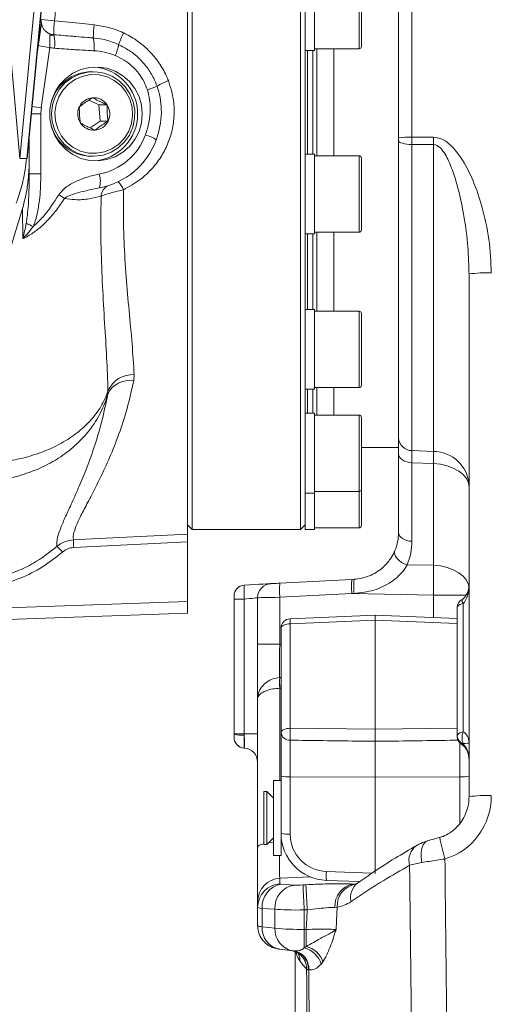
# Model space of a CAD drawing. Header units: millimetres. Extents: x 0 to 8410, y 0 to 5940.
# Tile 35 of 180: x 1436 to 1537, y 3866 to 4076. Entities that reach past the tile are written whole.
import ezdxf

# ---------------------------------------------------------------- set-up
doc = ezdxf.new("R2010")
doc.units = ezdxf.units.MM
doc.header["$LTSCALE"] = 10

msp = doc.modelspace()

# ---------------------------------------------------------------- linework, layer by layer
at = {"color": 7, "linetype": 'Continuous', "lineweight": 0}
for p, q in [((1495.95, 3967.37), (1495.95, 4188.37)), ((1445.47, 4142.51), (1436.22, 4046.41)), ((1437.79, 4046.42), (1447.05, 4142.53)), ((1471.95, 4120.16), (1471.95, 3966.4)), ((1498.95, 4086.37), (1498.95, 4069.37)), ((1508.95, 4085.51), (1508.95, 4070.24)), ((1496.95, 4082.01), (1496.95, 4073.73)), ((1516.85, 4050.81), (1516.85, 4082.02)), ((1472.95, 4077.87), (1472.95, 3967.37)), ((1440.83, 4075.22), (1439.99, 4069.19)), ((1441.66, 4073.55), (1442.51, 4072.96)), ((1496.95, 4073.73), (1496.95, 4039.83)), ((1496.95, 4069.37), (1498.95, 4069.37)), ((1498.59, 4069.37), (1498.59, 4047.34)), ((1498.95, 4069.74), (1508.45, 4069.74)), ((1499.45, 4069.74), (1499.45, 4046.97)), ((1503.05, 4069.74), (1503.05, 4046.97)), ((1451.87, 4064.87), (1451.45, 4064.87)), ((1453.07, 4057.81), (1450.98, 4058.84)), ((1453.07, 4057.81), (1454.8, 4057.81)), ((1453.31, 4054.35), (1453.07, 4057.81)), ((1451.18, 4052.9), (1453.31, 4054.35)), ((1453.31, 4054.35), (1455.04, 4054.35)), ((1438.25, 4051.19), (1438.25, 4045.45)), ((1516.85, 4050.19), (1516.85, 4050.81)), ((1516.85, 3986.87), (1516.85, 4050.19)), ((1436.22, 4046.41), (1436.22, 4046.39)), ((1451.45, 4046.87), (1451.87, 4046.87)), ((1498.95, 4047.34), (1496.95, 4047.34)), ((1498.95, 4047.34), (1498.95, 4046.69)), ((1508.45, 4046.97), (1498.95, 4046.97)), ((1498.95, 4046.69), (1498.95, 4030.34)), ((1508.95, 4046.47), (1508.95, 4031.2)), ((1438.25, 4045.45), (1438.25, 4043.09)), ((1496.95, 4039.83), (1496.95, 4032.17)), ((1496.95, 4032.17), (1496.95, 4003.43)), ((1496.95, 4030.34), (1498.95, 4030.34)), ((1498.59, 4030.34), (1498.59, 4014.25)), ((1498.95, 4030.7), (1508.45, 4030.7)), ((1499.45, 4030.7), (1499.45, 4013.88)), ((1503.05, 4030.7), (1503.05, 4013.88)), ((1531.85, 4021.8), (1531.83, 4022.26)), ((1531.85, 3910.52), (1531.85, 4021.8)), ((1498.95, 4014.25), (1496.95, 4014.25)), ((1498.95, 4014.25), (1498.95, 4011.76)), ((1508.45, 4013.88), (1498.95, 4013.88)), ((1508.95, 4013.38), (1508.95, 3998.11)), ((1498.95, 4011.76), (1498.95, 3997.25)), ((1496.95, 4003.43), (1496.95, 3997.57)), ((1496.95, 3997.57), (1496.95, 3978.36)), ((1496.95, 3997.25), (1498.95, 3997.25)), ((1498.59, 3997.25), (1498.59, 3992.14)), ((1498.95, 3997.61), (1508.45, 3997.61)), ((1499.45, 3997.61), (1499.45, 3991.77)), ((1503.05, 3997.61), (1503.05, 3991.77)), ((1498.95, 3992.14), (1496.95, 3992.14)), ((1498.95, 3992.14), (1498.95, 3986.89)), ((1508.45, 3991.77), (1498.95, 3991.77)), ((1508.95, 3991.27), (1508.95, 3976)), ((1498.95, 3986.89), (1498.95, 3975.14)), ((1508.95, 3984.88), (1516.85, 3984.88)), ((1516.85, 3966.78), (1516.85, 3983.51)), ((1496.95, 3978.36), (1496.95, 3975.14)), ((1496.95, 3975.14), (1498.95, 3975.14)), ((1496.95, 3975.14), (1496.95, 3968.45)), ((1498.95, 3975.5), (1508.45, 3975.5)), ((1498.95, 3975.14), (1498.95, 3967.37)), ((1508.95, 3976), (1508.95, 3968.24)), ((1496.95, 3968.45), (1496.95, 3967.37)), ((1471.95, 3968.37), (1472.95, 3967.37)), ((1472.95, 3967.37), (1495.95, 3967.37)), ((1495.95, 3967.37), (1496.95, 3968.37)), ((1496.95, 3967.37), (1498.95, 3967.37)), ((1498.95, 3967.74), (1508.45, 3967.74)), ((1471.95, 3964.77), (1471.95, 3952.07)), ((1491.59, 3955.97), (1506.92, 3956.77)), ((1506.92, 3956.77), (1507.38, 3956.79)), ((1481.85, 3923.86), (1481.85, 3952.58)), ((1486.85, 3942.95), (1486.85, 3952.87)), ((1471.95, 3949.59), (1375.65, 3946.23)), ((1529.35, 3950.61), (1529.35, 3950.76)), ((1529.35, 3923.59), (1529.35, 3950.61)), ((1511.85, 3949.19), (1493.77, 3948.4)), ((1529.35, 3948.43), (1511.85, 3949.19)), ((1511.85, 3948.12), (1511.85, 3949.19)), ((1511.85, 3948.12), (1511.85, 3924.89)), ((1491.85, 3924.15), (1491.85, 3946.4)), ((1486.85, 3931.29), (1486.85, 3942.95)), ((1486.85, 3899.74), (1486.85, 3931.29)), ((1481.85, 3923.8), (1481.85, 3923.86)), ((1481.85, 3923.17), (1481.85, 3923.8)), ((1491.85, 3914.89), (1491.85, 3924.15)), ((1511.85, 3922.3), (1511.85, 3914.7)), ((1529.35, 3923.43), (1529.35, 3923.59)), ((1529.35, 3923.4), (1529.35, 3923.43)), ((1529.35, 3923.31), (1529.35, 3923.4)), ((1491.85, 3913.97), (1490.25, 3913.97)), ((1490.25, 3902.91), (1490.25, 3913.97)), ((1491.85, 3902.69), (1491.85, 3914.89)), ((1511.85, 3914.7), (1511.85, 3894.17)), ((1488.8, 3911.62), (1488.15, 3911.62)), ((1488.15, 3905.16), (1488.15, 3911.62)), ((1490.25, 3910.17), (1488.8, 3911.62)), ((1488.8, 3905.16), (1488.8, 3911.62)), ((1488.15, 3900.32), (1488.15, 3905.16)), ((1488.8, 3900.32), (1488.8, 3905.16)), ((1488.8, 3900.32), (1490.25, 3901.77)), ((1490.25, 3897.97), (1490.25, 3902.91)), ((1491.85, 3897.97), (1491.85, 3902.69)), ((1486.85, 3888.17), (1486.85, 3899.74)), ((1488.15, 3900.32), (1488.8, 3900.32)), ((1490.25, 3897.97), (1491.85, 3897.97)), ((1501.5, 3892.7), (1508.6, 3892.43)), ((1486.85, 3886.97), (1486.85, 3888.17)), ((1486.85, 3883.08), (1486.85, 3886.97)), ((1491.55, 3878.04), (1494.28, 3877.71)), ((1494.38, 3877.7), (1494.28, 3877.71)), ((1494.38, 3877.7), (1494.5, 3877.69)), ((1494.85, 3877.53), (1494.85, 3856.07)), ((1495.99, 3876.82), (1495.8, 3876.98))]:
    msp.add_line(p, q, dxfattribs=at)
at = {"color": 8, "linetype": 'Continuous', "lineweight": 0}
for p, q in [((1437.7, 4046.41), (1446.95, 4142.51)), ((1508.45, 4069.74), (1508.45, 4086.01)), ((1519.7, 4081.54), (1519.7, 4050.94)), ((1443.58, 4072.75), (1443.5, 4072.65)), ((1439.98, 4069.1), (1440.17, 4070.45)), ((1442.62, 4070.03), (1440.82, 4057.18)), ((1497.45, 4069.37), (1497.45, 4047.34)), ((1438.7, 4055.87), (1440.73, 4055.87)), ((1440.73, 4055.87), (1440.73, 4043.09)), ((1519.7, 4050.94), (1524.27, 4050.91)), ((1519.7, 4050.94), (1519.7, 4049.37)), ((1524.27, 4049.35), (1519.7, 4049.37)), ((1519.7, 4049.37), (1519.7, 3984.2)), ((1524.27, 3984), (1524.27, 4049.35)), ((1508.45, 4030.7), (1508.45, 4046.97)), ((1438.25, 4043.09), (1440.73, 4043.09)), ((1436.85, 4029.33), (1436.83, 4035.74)), ((1497.45, 4030.34), (1497.45, 4014.25)), ((1508.45, 3997.61), (1508.45, 4013.88)), ((1460.58, 4000.39), (1460.48, 3999.05)), ((1454.96, 3996.24), (1455.01, 3996.96)), ((1497.45, 3997.25), (1497.45, 3992.14)), ((1508.45, 3975.5), (1508.45, 3991.77)), ((1519.7, 3984.2), (1524.27, 3984)), ((1524.27, 3981.42), (1519.7, 3981.61)), ((1519.7, 3981.61), (1519.7, 3964.89)), ((1524.27, 3959.77), (1524.27, 3981.42)), ((1508.45, 3967.74), (1508.45, 3975.5)), ((1471.95, 3964.77), (1447.71, 3963.57)), ((1518.69, 3959.87), (1524.27, 3959.77)), ((1506.92, 3953.78), (1491.59, 3952.97)), ((1507.38, 3953.79), (1506.92, 3953.78)), ((1524.27, 3953.45), (1506.92, 3953.78)), ((1375.67, 3948.71), (1471.95, 3952.07)), ((1484.02, 3952.58), (1481.85, 3952.58)), ((1484.02, 3952.58), (1484.02, 3923.86)), ((1491.59, 3952.97), (1491.59, 3942.95)), ((1531.24, 3953.45), (1524.27, 3953.45)), ((1524.27, 3948.65), (1524.27, 3953.45)), ((1530.6, 3951.66), (1530.6, 3924.33)), ((1511.85, 3948.12), (1493.78, 3947.34)), ((1529.35, 3947.36), (1511.85, 3948.12)), ((1493.78, 3947.34), (1493.78, 3925.08)), ((1491.59, 3942.95), (1486.85, 3942.95)), ((1491.59, 3942.95), (1491.85, 3942.96)), ((1491.55, 3935.88), (1491.57, 3935.88)), ((1491.59, 3933.61), (1491.55, 3933.61)), ((1491.59, 3933.61), (1491.59, 3913.97)), ((1493.78, 3925.08), (1511.85, 3924.89)), ((1511.85, 3924.89), (1529.35, 3925.08)), ((1484.02, 3923.86), (1481.85, 3923.86)), ((1484.02, 3923.86), (1484.02, 3923.61)), ((1486.85, 3923.86), (1484.02, 3923.86)), ((1493.78, 3922.54), (1493.78, 3914.75)), ((1484.02, 3920.88), (1484.02, 3920.87)), ((1529.92, 3914.75), (1529.92, 3921.91)), ((1530.6, 3921.81), (1530.6, 3921.69)), ((1493.78, 3914.75), (1511.85, 3914.7)), ((1493.78, 3914.75), (1493.78, 3902.55)), ((1529.92, 3914.75), (1511.85, 3914.7)), ((1529.92, 3904.83), (1529.92, 3914.75)), ((1491.85, 3900.88), (1492.02, 3900.89)), ((1521.81, 3896.5), (1519.21, 3895.9)), ((1498.01, 3893.47), (1491.59, 3893.15)), ((1491.59, 3893.15), (1491.59, 3891.95)), ((1501.5, 3894.56), (1511.13, 3894.2)), ((1491.89, 3891.89), (1494.62, 3891.7)), ((1496.52, 3891.72), (1497.16, 3891.76)), ((1507.1, 3891.92), (1507.8, 3891.96)), ((1507.1, 3891.92), (1507.75, 3891.94)), ((1490.55, 3886.55), (1487.82, 3886.73)), ((1487.82, 3886.73), (1487.82, 3882.83)), ((1503.8, 3887.02), (1503.31, 3886.95)), ((1490.55, 3882.5), (1490.55, 3886.55)), ((1497.42, 3886.43), (1496.78, 3886.39)), ((1496.78, 3886.39), (1496.78, 3882.25)), ((1487.82, 3882.83), (1490.55, 3882.5)), ((1496.78, 3882.25), (1497.19, 3882.25)), ((1496.78, 3878.31), (1496.78, 3882.25)), ((1497.19, 3878.61), (1497.19, 3882.25)), ((1496.78, 3878.31), (1497.19, 3878.61)), ((1500.77, 3875.37), (1500.36, 3874.83)), ((1497.29, 3873.85), (1497.25, 3873.89)), ((1497.74, 3873.66), (1497.66, 3873.68))]:
    msp.add_line(p, q, dxfattribs=at)
at = {"color": 8, "linetype": 'Continuous', "lineweight": 0, "flags": 128}
for points in [[(1431.99, 4095.78), (1434.08, 4071.39), (1436.22, 4046.41)], [(1519.7, 4049.37), (1519.13, 4049.4), (1518.6, 4049.45), (1518.11, 4049.53), (1517.68, 4049.63), (1517.33, 4049.75), (1517.07, 4049.89), (1516.91, 4050.03), (1516.85, 4050.19)], [(1436.22, 4046.39), (1437.08, 4046.4), (1437.7, 4046.41)], [(1519.7, 3981.61), (1519.13, 3981.67), (1518.6, 3981.79), (1518.11, 3981.97), (1517.68, 3982.2), (1517.33, 3982.49), (1517.07, 3982.81), (1516.91, 3983.15), (1516.85, 3983.51)], [(1531.85, 3976.37), (1531.71, 3977.32), (1531.28, 3978.24), (1530.59, 3979.1), (1529.66, 3979.85), (1528.51, 3980.48), (1527.2, 3980.97), (1525.77, 3981.28), (1524.27, 3981.42)], [(1447.67, 3965.2), (1451.67, 3965.4), (1467.64, 3966.19), (1471.95, 3966.4)], [(1519.7, 3964.89), (1519.13, 3964.94), (1518.6, 3965.06), (1518.11, 3965.24), (1517.68, 3965.47), (1517.33, 3965.76), (1517.07, 3966.08), (1516.91, 3966.42), (1516.85, 3966.78)], [(1518.69, 3959.87), (1518.07, 3960.1), (1517.49, 3960.4), (1516.97, 3960.77), (1516.54, 3961.19), (1516.23, 3961.63), (1516.04, 3962.09), (1515.99, 3962.53), (1516.08, 3962.93)], [(1531.85, 3954.72), (1531.71, 3955.67), (1531.28, 3956.59), (1530.59, 3957.44), (1529.66, 3958.2), (1528.51, 3958.83), (1527.2, 3959.31), (1525.77, 3959.63), (1524.27, 3959.77)], [(1486.85, 3952.87), (1486.8, 3952.87), (1486.64, 3952.85), (1486.38, 3952.82), (1486.03, 3952.79), (1485.61, 3952.74), (1485.12, 3952.69), (1484.58, 3952.63), (1484.02, 3952.58)], [(1491.59, 3952.97), (1490.65, 3952.95), (1489.76, 3952.93), (1488.94, 3952.92), (1488.23, 3952.9), (1487.64, 3952.89), (1487.21, 3952.88), (1486.94, 3952.87), (1486.85, 3952.87)], [(1530.6, 3951.66), (1530.34, 3951.6), (1530.09, 3951.52), (1529.88, 3951.42), (1529.7, 3951.31), (1529.55, 3951.18), (1529.44, 3951.05), (1529.38, 3950.91), (1529.35, 3950.76)], [(1493.78, 3947.34), (1493.4, 3947.32), (1493.04, 3947.26), (1492.71, 3947.17), (1492.42, 3947.05), (1492.18, 3946.91), (1492, 3946.75), (1491.89, 3946.58), (1491.85, 3946.4)], [(1493.78, 3925.08), (1493.4, 3925.06), (1493.04, 3925), (1492.71, 3924.92), (1492.42, 3924.8), (1492.18, 3924.66), (1492, 3924.5), (1491.89, 3924.33), (1491.85, 3924.15)], [(1529.35, 3923.43), (1529.38, 3923.58), (1529.44, 3923.72), (1529.55, 3923.85), (1529.7, 3923.97), (1529.88, 3924.09), (1530.09, 3924.19), (1530.34, 3924.27), (1530.6, 3924.33)], [(1530.6, 3921.69), (1530.5, 3921.6), (1530.42, 3921.56), (1530.39, 3921.56)], [(1488.15, 3900.5), (1487.64, 3900.35), (1487.21, 3900.16), (1486.94, 3899.96), (1486.85, 3899.74)], [(1490.25, 3900.81), (1489.76, 3900.77), (1489.18, 3900.69)], [(1523.1, 3901.13), (1523.04, 3901.12), (1522.52, 3900.8), (1522.11, 3900.26), (1521.82, 3899.51), (1521.67, 3898.61), (1521.67, 3897.58), (1521.81, 3896.5)], [(1503.8, 3887.02), (1503.65, 3884.08), (1503.56, 3882.22)], [(1497.19, 3882.25), (1497.32, 3884.68), (1497.42, 3886.43)]]:
    msp.add_lwpolyline(points, dxfattribs=at)
at = {"color": 7, "linetype": 'Continuous', "lineweight": 0, "flags": 128}
for points in [[(1462.31, 4055.87), (1462.13, 4053.98), (1461.61, 4052.15), (1460.75, 4050.46), (1459.59, 4048.97), (1458.18, 4047.73), (1456.56, 4046.77), (1454.79, 4046.15), (1452.93, 4045.88), (1451.06, 4045.97), (1449.24, 4046.42), (1447.54, 4047.21), (1446.02, 4048.31), (1444.72, 4049.69), (1443.71, 4051.29), (1443.02, 4053.05), (1442.66, 4054.92), (1442.66, 4056.82), (1443.02, 4058.69), (1443.71, 4060.45), (1444.72, 4062.05), (1446.02, 4063.43), (1447.54, 4064.53), (1449.24, 4065.32), (1451.06, 4065.77), (1452.93, 4065.86), (1454.79, 4065.59), (1456.56, 4064.97), (1458.18, 4064.02), (1459.59, 4062.77), (1460.75, 4061.28), (1461.61, 4059.59), (1462.13, 4057.76), (1462.31, 4055.87)], [(1444.53, 4050.83), (1443.68, 4052.44), (1443.16, 4054.18), (1443.01, 4056), (1443.21, 4057.81), (1443.78, 4059.54), (1444.67, 4061.12), (1445.85, 4062.48), (1447.29, 4063.58), (1448.91, 4064.35), (1450.65, 4064.79), (1452.44, 4064.85), (1454.21, 4064.55), (1455.89, 4063.89), (1457.39, 4062.91), (1458.68, 4061.64), (1459.68, 4060.13), (1460.36, 4058.44), (1460.7, 4056.66), (1460.67, 4054.83), (1460.29, 4053.06), (1459.56, 4051.39), (1458.51, 4049.91), (1457.2, 4048.68), (1455.66, 4047.74), (1453.97, 4047.13), (1452.2, 4046.88), (1450.41, 4046.99), (1448.68, 4047.48), (1447.08, 4048.3), (1445.67, 4049.44), (1444.53, 4050.83)], [(1445.12, 4051.17), (1446.23, 4049.83), (1447.6, 4048.74), (1449.15, 4047.98), (1450.83, 4047.55), (1452.56, 4047.49), (1454.26, 4047.8), (1455.86, 4048.46), (1457.3, 4049.44), (1458.5, 4050.7), (1459.41, 4052.19), (1460, 4053.84), (1460.24, 4055.58), (1460.12, 4057.33), (1459.64, 4059.02), (1458.83, 4060.57), (1457.72, 4061.92), (1456.35, 4063), (1454.8, 4063.77), (1453.12, 4064.19), (1451.39, 4064.25), (1449.69, 4063.94), (1448.09, 4063.29), (1446.65, 4062.3), (1445.45, 4061.04), (1444.54, 4059.55), (1443.95, 4057.9), (1443.71, 4056.16), (1443.83, 4054.41), (1444.31, 4052.72), (1445.12, 4051.17)], [(1489.7, 3955.87), (1489.59, 3955.86), (1489.27, 3955.85), (1488.75, 3955.82), (1488.06, 3955.78), (1487.2, 3955.74), (1486.22, 3955.69), (1485.15, 3955.63), (1484.03, 3955.57)], [(1489.7, 3955.87), (1489.73, 3955.87), (1489.84, 3955.88), (1490.01, 3955.88), (1490.25, 3955.9), (1490.53, 3955.91), (1490.86, 3955.93), (1491.22, 3955.95), (1491.59, 3955.97)]]:
    msp.add_lwpolyline(points, dxfattribs=at)
at = {"color": 7, "linetype": 'Continuous', "lineweight": 0}
for centre, radius, start, end in [((1443.8, 4075.65), 3, 174.5, 188.2959), ((1443.8, 4075.65), 3, 188.2959, 188.9461), ((1508.45, 4070.24), 0.5, 270, 360), ((1451.5, 4055.98), 8.89, 90.2966, 166.8791), ((1451.37, 4055.94), 9.93, 359.5939, 86.5898), ((1451.99, 4055.92), 3.41, 94.2862, 154.5981), ((1451.97, 4055.94), 3.4, 33.4277, 93.9468), ((1452.07, 4055.87), 3.51, 154.3947, 213.5509), ((1451.88, 4055.87), 3.51, 334.3943, 33.5512), ((1451.37, 4055.8), 9.93, 273.4106, 0.4063), ((1451.96, 4055.82), 3.41, 274.2819, 334.6025), ((1451.5, 4055.76), 8.89, 193.1355, 269.6879), ((1451.98, 4055.8), 3.39, 213.4198, 273.9548), ((1450.25, 4055.87), 16, 280.4145, 339.952), ((1437.73, 4046.55), 0.139, 257.0256, 297.9564), ((1508.45, 4046.47), 0.5, 360, 90), ((1508.45, 4031.2), 0.5, 270, 360), ((1508.45, 4013.38), 0.5, 360, 90), ((1508.45, 3998.11), 0.5, 270, 360), ((1508.45, 3991.27), 0.5, 360, 90), ((1508.45, 3976), 0.5, 270, 360), ((1508.45, 3968.24), 0.5, 270, 360), ((1506.85, 3966.78), 10, 337.3297, 0), ((1489.85, 3952.87), 3, 93, 180), ((1484.15, 3953.27), 2.3, 93, 180), ((1531.35, 3950.76), 2, 118.8071, 180), ((1493.85, 3946.4), 2, 92.487, 180), ((1484.15, 3923.16), 2.3, 180, 266.7551), ((1531.35, 3923.31), 2, 180, 241.1929), ((1483.85, 3917.87), 3, 0, 86.7551)]:
    msp.add_arc(centre, radius, start, end, dxfattribs=at)
at = {"color": 8, "linetype": 'Continuous', "lineweight": 0}
for centre, radius, start, end in [((1438.16, 4025.93), 50.09, 83.715, 86.9626), ((1467.33, 4072.71), 23.88, 172.7914, 179.8235), ((1480.75, 4071.43), 28.87, 173.2086, 178.7776), ((1443.95, 4075.8), 3.18, 243.1748, 261.9656), ((1435.2, 4070.87), 8.49, 353.1658, 12.0608), ((1442.87, 4070.13), 9.22, 355.0381, 12.0304), ((1482, 4061.36), 26.42, 153.5679, 159.4003), ((1445.38, 4093.86), 23.98, 257.4343, 263.3741), ((1444.06, 4075.5), 5.65, 255.2356, 265.6761), ((1447.07, 4072.47), 10.36, 336.3721, 349.916), ((1471.68, 4051.95), 11.64, 109.039, 122.3206), ((1455.44, 4085.48), 25.72, 288.0087, 292.9157), ((1450.3, 4124.48), 67.97, 260.3082, 261.9835), ((1450.18, 4055.87), 9.44, 172.0596, 180), ((1450.77, 4055.87), 13, 280.4145, 339.952), ((1460.12, 4041.93), 9.91, 58.5886, 73.1781), ((1519.01, 4034.52), 16.43, 87.6135, 97.5483), ((1616.97, 4050.13), 92.7, 179.5161, 180.4839), ((1448.73, 4041.58), 4.65, 341.8972, 18.9321), ((1456.04, 4038.3), 2.5, 110.6329, 178.3422), ((1454.17, 4038.19), 4.43, 20.6143, 47.2738), ((1431.59, 4017.38), 24.91, 55.3689, 58.7379), ((1450.93, 4059.83), 30.31, 243.9193, 247.0295), ((1535.45, 3994.66), 27.38, 87.6121, 97.5507), ((1460.38, 3994.49), 5.91, 88.0688, 155.3032), ((1459.56, 3994.03), 5.11, 79.6677, 154.3524), ((1519.68, 3987.03), 2.83, 183.252, 270.3288), ((1524.32, 3976.46), 7.55, 3.2579, 90.3328), ((1467.23, 3964.8), 19.56, 178.8268, 183.6178), ((1506.7, 3964.89), 13, 337.3297, 0), ((1440.61, 3958.85), 6.04, 38.4949, 54.5581), ((1505.95, 3954.47), 14.43, 174.0432, 185.9568), ((1521.28, 3955.27), 14.43, 174.0433, 185.9567), ((1521.73, 3955.29), 14.43, 174.0259, 185.969), ((1531.58, 3952.36), 1.2, 172.6025, 215.5076), ((1506.57, 3948.07), 12.81, 178.5464, 183.2902), ((1507.91, 3934.74), 16.4, 176.0293, 183.9707), ((1511.59, 3934.97), 20.05, 177.4066, 183.9001), ((1529.07, 3923.81), 35.31, 177.9362, 182.0638), ((1483.51, 3929.98), 6.39, 255.0219, 274.6436), ((1484.15, 3923.17), 2.3, 180.0988, 266.8672), ((1493.66, 3924.36), 1.82, 186.6557, 273.8631), ((1531.12, 3923.5), 1.77, 182.2626, 252.9904), ((1531.12, 3923.38), 1.77, 182.2626, 252.9904), ((1533.67, 3923.07), 3.31, 157.6414, 202.3586), ((1493.31, 3921.68), 6.95, 257.8704, 273.8707), ((1530.39, 3921.68), 6.95, 266.1295, 282.1294), ((1535.45, 3883.42), 27.34, 87.605, 97.5578), ((1493.31, 3909.48), 6.95, 257.8609, 273.8732), ((1557.4, 3906.96), 32.17, 189.1462, 197.5726), ((1522.92, 3896.96), 3.86, 124.0615, 195.9779), ((1491.85, 3888.17), 4.99, 92.9252, 179.9358), ((1514.83, 3893.59), 13.36, 175.8648, 183.8459), ((1491.85, 3886.96), 4.99, 92.9252, 179.9344), ((1492.7, 3887.07), 4.89, 99.5421, 183.9), ((1495.43, 3886.88), 4.89, 99.5415, 183.9006), ((1930.06, 3910.34), 433.94, 182.4585, 183.1631), ((1930.31, 3910.35), 433.56, 182.4583, 183.1635), ((1508.08, 3887.24), 4.78, 101.8768, 183.4403), ((1508.45, 3887.33), 4.65, 98.725, 183.8639), ((1510.65, 3889.03), 4.01, 128.1578, 192.43), ((1487.73, 3884.48), 1.65, 237.7989, 273.0245), ((1492.36, 3882.52), 4.55, 176.1024, 259.7242), ((1495.12, 3882.21), 4.58, 176.4033, 259.4247), ((1496.11, 3943), 60.75, 264.7503, 270.6384), ((1495.7, 3873.61), 4.82, 14.6543, 76.968), ((1496.02, 3873.73), 5.02, 19.0846, 76.5128), ((1493.87, 3873.93), 3.8, 356.1535, 82.3479), ((1493.95, 3873.93), 3.8, 355.9047, 81.6249), ((1491.87, 3875.56), 3.98, 359.7576, 24.4651), ((1493.31, 3873.88), 3.97, 359.6005, 47.6161), ((1493.31, 3873.93), 3.95, 359.4205, 45.165)]:
    msp.add_arc(centre, radius, start, end, dxfattribs=at)
for centre, major_axis, ratio, start_param, end_param in [((1523.85, 3953.45), (0.15, 10), 0.041861, 4.71321, 5.397411), ((1529.85, 3955.8), (0, 4.47), 0.447618, 3.525989, 4.712389), ((1491.85, 3942.98), (0.26, 7.22), 0.03601, 1.576737, 2.961692), ((1099.42, 3922.42), (978.19, 49.63), 0.007159, 5.124512, 5.124833), ((1099.26, 3923.09), (978.38, 48.96), 0.010141, 5.124488, 5.12478), ((1484.15, 3923.87), (0.12, 3), 0.040063, 1.658586, 3.055561), ((1483.85, 3923.88), (-0.16, 3.01), 0.051695, 3.221701, 4.618676), ((1529.85, 3921.99), (0, 2.53), 0.79087, 4.712389, 5.898789), ((1529.85, 3921.99), (2, 0), 0.095, 5.096786, 6.283185), ((1529.85, 3918.27), (0, 3.69), 0.542229, 4.712389, 5.898789), ((1523.59, 3910.48), (2.34, 13.52), 0.945669, 3.566085, 4.893545), ((1501.78, 3902.53), (7.39, -3.07), 0.996557, 3.533682, 5.069572), ((1491.85, 3903.15), (0.25, 10.02), 0.021009, 2.114606, 3.073376), ((1493.79, 3892.06), (2.2, 0.12), 0.069565, 3.137938, 3.661537), ((1496.52, 3891.88), (2.2, 0.12), 0.069565, 3.661537, 4.708734), ((1494.05, 3887.08), (7.2, 0.12), 0.069739, 3.140473, 3.664072), ((1496.78, 3886.9), (7.2, 0.12), 0.069739, 3.664072, 4.711269)]:
    msp.add_ellipse(centre, major_axis=major_axis, ratio=ratio, start_param=start_param, end_param=end_param, dxfattribs=at)
at = {"color": 7, "linetype": 'Continuous', "lineweight": 0}
msp.add_ellipse((1501.85, 3902.67), major_axis=(9.44, -3.32), ratio=0.996882, start_param=3.478475, end_param=5.014365, dxfattribs=at)
at = {"color": 8, "linetype": 'Continuous', "lineweight": 0}
for points, knots in [([(1447.46, 4114.4), (1447.27, 4112.5), (1446.71, 4106.82), (1445.75, 4097.03), (1444.65, 4085.97), (1443.95, 4078.82), (1443.64, 4075.71)], [0, 0, 0, 0, 0.151766, 0.455606, 0.762839, 1, 1, 1, 1]), ([(1443.64, 4075.71), (1445.63, 4075.51), (1448.44, 4075.22), (1451.25, 4074.93), (1452.08, 4074.85)], [0, 0, 0, 0, 0.705792, 1, 1, 1, 1]), ([(1452.08, 4074.85), (1453.13, 4074.69), (1455.24, 4074.37), (1457.29, 4073.6), (1458.3, 4073.13), (1458.34, 4073.12)], [0, 0, 0, 0, 0.4843517, 0.9821077, 1, 1, 1, 1]), ([(1443.5, 4072.65), (1443.36, 4072.65), (1443.11, 4072.66), (1442.83, 4072.69), (1442.7, 4072.65), (1442.63, 4072.57), (1442.6, 4072.36), (1442.62, 4071.86), (1442.64, 4071.06), (1442.63, 4070.38), (1442.62, 4070.03)], [0, 0, 0, 0, 0.110876, 0.193412, 0.243081, 0.272929, 0.358946, 0.511739, 0.755872, 1, 1, 1, 1]), ([(1443.58, 4072.75), (1444.89, 4072.63), (1446.41, 4072.5), (1448.77, 4072.3), (1450.23, 4072.18), (1451.48, 4072.08), (1451.89, 4072.05)], [0, 0, 0, 0, 0.472203, 0.548562, 0.853952, 1, 1, 1, 1]), ([(1451.89, 4072.05), (1451.97, 4072.04), (1452.83, 4071.97), (1454.68, 4071.67), (1456.34, 4071.01), (1457.27, 4070.65)], [0, 0, 0, 0, 0.044011, 0.466824, 1, 1, 1, 1]), ([(1458.34, 4073.12), (1458.56, 4073.01), (1459.69, 4072.46), (1461.62, 4071.24), (1463.94, 4069.22), (1465.92, 4066.82), (1467.18, 4064.66), (1467.73, 4063.33), (1467.88, 4062.96)], [0, 0, 0, 0, 0.051076, 0.263479, 0.475897, 0.695797, 0.915629, 1, 1, 1, 1]), ([(1452.05, 4069.33), (1451.65, 4069.35), (1450.4, 4069.42), (1448.94, 4069.5), (1446.54, 4069.65), (1444.98, 4069.77), (1443.63, 4069.86)], [0, 0, 0, 0, 0.143808, 0.444458, 0.51962, 1, 1, 1, 1]), ([(1456.56, 4068.31), (1455.78, 4068.6), (1454.32, 4069.13), (1452.77, 4069.26), (1452.05, 4069.33)], [0, 0, 0, 0, 0.533679, 1, 1, 1, 1]), ([(1457.27, 4070.65), (1458.04, 4070.25), (1459.6, 4069.45), (1461.65, 4067.77), (1463.4, 4065.77), (1464.67, 4063.75), (1465.23, 4062.36), (1465.45, 4061.79)], [0, 0, 0, 0, 0.209966, 0.425996, 0.635949, 0.851991, 1, 1, 1, 1]), ([(1463.39, 4061.02), (1463.17, 4061.6), (1462.7, 4062.83), (1461.59, 4064.54), (1460.16, 4066.09), (1458.47, 4067.4), (1457.2, 4068), (1456.56, 4068.31)], [0, 0, 0, 0, 0.179157, 0.380641, 0.5887, 0.791355, 1, 1, 1, 1]), ([(1467.88, 4062.96), (1468.32, 4061.53), (1469.07, 4059.11), (1469.15, 4055.54), (1468.74, 4052.43), (1467.78, 4049.44), (1466.3, 4046.6), (1464.32, 4044.05), (1461.72, 4041.61), (1459.54, 4040.42), (1458.31, 4039.75)], [0, 0, 0, 0, 0.16032, 0.272822, 0.385335, 0.50045, 0.615575, 0.733281, 0.85098, 1, 1, 1, 1]), ([(1462.99, 4051.41), (1463.26, 4052.29), (1463.83, 4054.06), (1464.07, 4056.62), (1463.95, 4058.97), (1463.58, 4060.33), (1463.39, 4061.02)], [0, 0, 0, 0, 0.280455, 0.569075, 0.781683, 1, 1, 1, 1]), ([(1465.45, 4061.79), (1465.7, 4060.99), (1466.19, 4059.38), (1466.43, 4056.74), (1466.27, 4053.96), (1465.78, 4051.81), (1465.37, 4050.64), (1465.28, 4050.39)], [0, 0, 0, 0, 0.214359, 0.434173, 0.679604, 0.931961, 1, 1, 1, 1]), ([(1524.27, 4050.91), (1524.81, 4050.85), (1526.02, 4050.69), (1527.58, 4049.6), (1528.94, 4048.22), (1530.81, 4045.65), (1532.85, 4041.66), (1534.8, 4035.77), (1536.28, 4029.2), (1536.49, 4024.41), (1536.59, 4022.01)], [0, 0, 0, 0, 0.048069, 0.109307, 0.166395, 0.223649, 0.395411, 0.567824, 0.783965, 1, 1, 1, 1]), ([(1531.83, 4022.26), (1531.77, 4024.31), (1531.64, 4028.55), (1530.74, 4034.5), (1529.58, 4040.11), (1528.17, 4044.51), (1526.73, 4047.55), (1525.53, 4048.92), (1524.75, 4049.31), (1524.41, 4049.34), (1524.27, 4049.35)], [0, 0, 0, 0, 0.2116613, 0.4394746, 0.6211807, 0.8024935, 0.9134516, 0.9650171, 0.9856222, 1, 1, 1, 1]), ([(1437.6, 4032.61), (1437.66, 4032.97), (1437.96, 4034.88), (1438.19, 4038.38), (1438.23, 4041.52), (1438.25, 4043.09)], [0, 0, 0, 0, 0.1042017, 0.5509991, 1, 1, 1, 1]), ([(1440.73, 4043.09), (1440.69, 4041.42), (1440.63, 4038.9), (1440.15, 4035.56), (1439.69, 4033.49), (1439.24, 4032.31), (1439.1, 4031.92)], [0, 0, 0, 0, 0.441195, 0.666112, 0.89072, 1, 1, 1, 1]), ([(1444.52, 4038.66), (1444.98, 4039.21), (1446, 4040.41), (1448.18, 4041.51), (1450.55, 4042.5), (1452.26, 4042.89), (1453.12, 4043.09)], [0, 0, 0, 0, 0.215429, 0.469112, 0.729862, 1, 1, 1, 1]), ([(1453.15, 4040.13), (1452.45, 4039.99), (1450.41, 4039.57), (1448, 4038.97), (1446.19, 4038.25), (1445.81, 4037.92), (1445.75, 4037.87)], [0, 0, 0, 0, 0.280559, 0.817227, 0.970062, 1, 1, 1, 1]), ([(1458.31, 4039.75), (1457.72, 4039.61), (1456.49, 4039.31), (1454.87, 4038.86), (1453.95, 4038.55), (1453.59, 4038.39), (1453.54, 4038.38)], [0, 0, 0, 0, 0.317559, 0.651458, 0.955026, 1, 1, 1, 1]), ([(1458.31, 4039.75), (1458.29, 4037.9), (1458.24, 4034.18), (1458.43, 4027.96), (1458.85, 4021.16), (1459.5, 4013.89), (1460.17, 4006.9), (1460.44, 4002.56), (1460.58, 4000.39)], [0, 0, 0, 0, 0.127376, 0.255251, 0.439213, 0.6232, 0.811612, 1, 1, 1, 1]), ([(1445.75, 4037.87), (1445.19, 4037.04), (1444.07, 4035.39), (1442.23, 4033.24), (1440.31, 4031.42), (1438.62, 4030.22), (1437.43, 4029.58), (1436.95, 4029.37), (1436.85, 4029.33)], [0, 0, 0, 0, 0.23885, 0.477505, 0.675762, 0.873701, 0.973776, 1, 1, 1, 1]), ([(1439.1, 4031.92), (1439.82, 4032.59), (1441.94, 4034.57), (1443.49, 4037.04), (1444.52, 4038.66)], [0, 0, 0, 0, 0.340715, 1, 1, 1, 1]), ([(1453.54, 4038.38), (1452.73, 4038.16), (1451.08, 4037.72), (1448.36, 4037.52), (1446.49, 4037.77), (1445.75, 4037.87)], [0, 0, 0, 0, 0.3696977, 0.7485077, 1, 1, 1, 1]), ([(1455.01, 3996.96), (1454.93, 3999.28), (1454.76, 4003.93), (1454.28, 4011.37), (1453.83, 4019.16), (1453.44, 4028.12), (1453.51, 4034.66), (1453.54, 4038.38)], [0, 0, 0, 0, 0.186006, 0.372033, 0.561353, 0.75066, 1, 1, 1, 1]), ([(1436.85, 4029.33), (1436.86, 4029.33), (1437.16, 4030.4), (1437.38, 4031.51), (1437.6, 4032.61)], [0, 0, 0, 0, 0.004378, 1, 1, 1, 1]), ([(1439.1, 4031.92), (1438.64, 4031.32), (1438.06, 4030.56), (1437.27, 4029.74), (1437, 4029.46), (1436.86, 4029.33), (1436.85, 4029.33)], [0, 0, 0, 0, 0.663614, 0.82973, 0.996112, 1, 1, 1, 1]), ([(1460.48, 3999.05), (1460.03, 3997.05), (1459.15, 3993.05), (1457.35, 3987.63), (1455.37, 3982.65), (1453.37, 3978.36), (1451.51, 3974.71), (1449.89, 3971.65), (1448.59, 3969.05), (1447.85, 3967.21), (1447.56, 3965.95), (1447.64, 3965.45), (1447.67, 3965.2)], [0, 0, 0, 0, 0.1110623, 0.2221472, 0.3359436, 0.4497432, 0.5510643, 0.6523679, 0.756258, 0.860111, 0.929876, 1, 1, 1, 1]), ([(1454.96, 3996.24), (1454.9, 3996.05), (1454.46, 3994.52), (1453.28, 3991.72), (1450.93, 3988.19), (1447.98, 3985.12), (1444.62, 3982.56), (1440.82, 3980.49), (1436.67, 3978.93), (1432.19, 3977.87), (1429.06, 3977.66), (1427.49, 3977.55)], [0, 0, 0, 0, 0.0192124, 0.1537021, 0.2881587, 0.4100284, 0.5318624, 0.6481573, 0.764419, 0.8822208, 1, 1, 1, 1]), ([(1427.75, 3981.48), (1429.31, 3981.55), (1432.44, 3981.7), (1436.9, 3982.54), (1441.03, 3983.81), (1444.81, 3985.52), (1448.14, 3987.64), (1451.06, 3990.2), (1453.37, 3993.15), (1454.53, 3995.5), (1454.95, 3996.79), (1455.01, 3996.96)], [0, 0, 0, 0, 0.117679, 0.235379, 0.351504, 0.46766, 0.589327, 0.711029, 0.845324, 0.979649, 1, 1, 1, 1]), ([(1444.11, 3963.76), (1444.1, 3964.35), (1444.07, 3965.35), (1444.89, 3967.66), (1445.96, 3970.14), (1447.33, 3973.11), (1448.91, 3976.62), (1450.58, 3980.66), (1452.24, 3985.31), (1453.79, 3990.45), (1454.57, 3994.31), (1454.96, 3996.24)], [0, 0, 0, 0, 0.143319, 0.245338, 0.347377, 0.451566, 0.555768, 0.665831, 0.775892, 0.887956, 1, 1, 1, 1]), ([(1519.7, 3984.2), (1519.69, 3983.6), (1519.69, 3982.86), (1519.7, 3981.81), (1519.7, 3981.61)], [0, 0, 0, 0, 0.811453, 1, 1, 1, 1]), ([(1524.27, 3981.42), (1524.28, 3982.23), (1524.29, 3983.23), (1524.27, 3983.88), (1524.27, 3984)], [0, 0, 0, 0, 0.812302, 1, 1, 1, 1]), ([(1444.11, 3963.76), (1444.64, 3964.15), (1445.71, 3964.93), (1447.02, 3965.11), (1447.67, 3965.2)], [0, 0, 0, 0, 0.498538, 1, 1, 1, 1]), ([(1426.18, 3956.46), (1427.76, 3956.61), (1430.98, 3956.92), (1435.34, 3958.31), (1439.87, 3960.44), (1442.51, 3962.51), (1444.11, 3963.76)], [0, 0, 0, 0, 0.241561, 0.490364, 0.690687, 1, 1, 1, 1]), ([(1445.33, 3962.6), (1443.96, 3961.51), (1441.17, 3959.28), (1436.41, 3956.95), (1431.38, 3955.33), (1427.95, 3955), (1426.21, 3954.84)], [0, 0, 0, 0, 0.250942, 0.509331, 0.751108, 1, 1, 1, 1]), ([(1447.71, 3963.57), (1447.27, 3963.51), (1446.4, 3963.39), (1445.69, 3962.86), (1445.33, 3962.6)], [0, 0, 0, 0, 0.5007928, 1, 1, 1, 1]), ([(1518.69, 3959.87), (1518.41, 3959.41), (1517.86, 3958.52), (1516.64, 3957.26), (1515.21, 3956.13), (1513.51, 3955.19), (1510.91, 3954.16), (1508.8, 3953.94), (1507.38, 3953.79)], [0, 0, 0, 0, 0.140606, 0.269339, 0.398304, 0.544991, 0.691863, 1, 1, 1, 1]), ([(1484.03, 3955.57), (1484.02, 3955.55), (1484, 3955.51), (1483.98, 3955.18), (1483.97, 3954.63), (1483.98, 3953.9), (1484, 3953.13), (1484.02, 3952.69), (1484.02, 3952.58)], [0, 0, 0, 0, 0.150858, 0.365977, 0.500286, 0.714708, 0.928972, 1, 1, 1, 1]), ([(1491.55, 3935.88), (1491.05, 3935.81), (1490.07, 3935.67), (1488.76, 3934.96), (1487.68, 3933.92), (1487, 3932.65), (1486.85, 3931.72), (1486.85, 3931.29), (1486.85, 3931.29)], [0, 0, 0, 0, 0.197289, 0.387424, 0.584885, 0.806952, 0.998065, 1, 1, 1, 1]), ([(1491.55, 3933.61), (1491.05, 3933.57), (1490.07, 3933.5), (1488.76, 3933.14), (1487.68, 3932.62), (1487, 3931.98), (1486.85, 3931.51), (1486.85, 3931.29), (1486.85, 3931.29)], [0, 0, 0, 0, 0.196768, 0.386906, 0.584795, 0.80723, 0.998066, 1, 1, 1, 1]), ([(1511.85, 3922.3), (1510.52, 3922.31), (1504.5, 3922.4), (1498.48, 3922.48), (1493.78, 3922.54)], [0, 0, 0, 0, 0.221155, 1, 1, 1, 1]), ([(1529.53, 3922.54), (1528.97, 3922.53), (1523.08, 3922.45), (1517.19, 3922.37), (1511.85, 3922.3)], [0, 0, 0, 0, 0.094776, 1, 1, 1, 1]), ([(1526.72, 3897.24), (1526.14, 3897.16), (1524.4, 3896.91), (1522.84, 3896.66), (1521.81, 3896.5)], [0, 0, 0, 0, 0.338291, 1, 1, 1, 1]), ([(1526.72, 3897.24), (1526.91, 3880.58), (1527.23, 3850.93), (1527.42, 3814.78), (1527.9, 3788.81), (1527.84, 3775.82), (1527.8, 3769.33)], [0, 0, 0, 0, 0.390886, 0.695439, 0.847731, 1, 1, 1, 1]), ([(1519.21, 3895.9), (1517.35, 3894.83), (1512.91, 3892.31), (1509.01, 3889.69), (1506.74, 3888.17)], [0, 0, 0, 0, 0.419846, 1, 1, 1, 1]), ([(1520.33, 3769.3), (1520.36, 3775.77), (1520.41, 3788.72), (1519.93, 3814.62), (1519.72, 3850.35), (1519.39, 3879.6), (1519.21, 3895.9)], [0, 0, 0, 0, 0.153426, 0.306876, 0.613768, 1, 1, 1, 1]), ([(1497.16, 3891.76), (1497.84, 3891.79), (1499.22, 3891.86), (1501.23, 3891.93), (1503.13, 3891.97), (1505.22, 3891.98), (1506.39, 3891.94), (1507.1, 3891.92)], [0, 0, 0, 0, 0.176657, 0.358428, 0.535088, 0.716896, 1, 1, 1, 1]), ([(1503.31, 3886.95), (1502.89, 3886.94), (1501.93, 3886.89), (1499.87, 3886.72), (1498.23, 3886.52), (1497.42, 3886.43)], [0, 0, 0, 0, 0.283011, 0.641142, 1, 1, 1, 1]), ([(1506.74, 3888.17), (1506.26, 3887.87), (1505.28, 3887.27), (1504.3, 3887.1), (1503.8, 3887.02)], [0, 0, 0, 0, 0.494477, 1, 1, 1, 1]), ([(1497.19, 3882.25), (1498.01, 3882.27), (1499.64, 3882.32), (1501.8, 3882.31), (1503.01, 3882.27), (1503.48, 3882.22), (1503.56, 3882.22)], [0, 0, 0, 0, 0.315314, 0.62825, 0.940537, 1, 1, 1, 1]), ([(1497.19, 3878.61), (1498.21, 3879.2), (1499.87, 3880.16), (1501.78, 3881.14), (1502.86, 3881.75), (1503.34, 3882.06), (1503.55, 3882.22), (1503.56, 3882.22)], [0, 0, 0, 0, 0.429573, 0.700511, 0.847517, 0.99812, 1, 1, 1, 1]), ([(1503.56, 3882.22), (1503.55, 3882.21), (1503.45, 3881.89), (1503.24, 3881.26), (1502.83, 3880), (1502.3, 3878.48), (1501.59, 3876.76), (1501.04, 3875.84), (1500.77, 3875.37)], [0, 0, 0, 0, 0.002086, 0.126996, 0.251884, 0.500789, 0.750666, 1, 1, 1, 1]), ([(1494.5, 3877.69), (1494.96, 3877.65), (1495.74, 3877.59), (1496.47, 3878.1), (1496.78, 3878.31)], [0, 0, 0, 0, 0.575406, 1, 1, 1, 1]), ([(1495.85, 3875.54), (1495.54, 3876.05), (1495.16, 3876.68), (1495.06, 3877.32), (1495.03, 3877.45)], [0, 0, 0, 0, 0.796254, 1, 1, 1, 1]), ([(1497.25, 3873.89), (1497.07, 3874.06), (1496.52, 3874.61), (1496.12, 3875.16), (1495.85, 3875.54)], [0, 0, 0, 0, 0.318282, 1, 1, 1, 1]), ([(1500.36, 3874.83), (1499.95, 3874.44), (1499.09, 3873.61), (1498.2, 3873.64), (1497.74, 3873.66)], [0, 0, 0, 0, 0.4744317, 1, 1, 1, 1]), ([(1497.74, 3873.66), (1497.93, 3846.49), (1498.18, 3812.5), (1497.4, 3771.68), (1495.71, 3751.26), (1493.32, 3730.9), (1485.24, 3678.39), (1476.75, 3624.87), (1467.64, 3570.37), (1463.42, 3547.05), (1459.43, 3523.69), (1456.04, 3500.25), (1453.97, 3480.81), (1453.17, 3465.4), (1453.09, 3450.33), (1453.12, 3439.02), (1453.14, 3431.47)], [0, 0, 0, 0, 0.182956, 0.228896, 0.274881, 0.320899, 0.366884, 0.632624, 0.685806, 0.739021, 0.792216, 0.845356, 0.898474, 0.923831, 0.949194, 1, 1, 1, 1]), ([(1489.64, 3709.95), (1489.68, 3710.19), (1490.79, 3717.13), (1492.85, 3730.8), (1495.26, 3751.02), (1496.95, 3771.31), (1497.75, 3812.28), (1497.49, 3846.46), (1497.29, 3873.85)], [0, 0, 0, 0, 0.00447, 0.12833, 0.252278, 0.376134, 0.499866, 1, 1, 1, 1]), ([(1497.66, 3873.68), (1497.62, 3873.69), (1497.52, 3873.72), (1497.37, 3873.77), (1497.32, 3873.82), (1497.29, 3873.85)], [0, 0, 0, 0, 0.203444, 0.52849, 1, 1, 1, 1])]:
    msp.add_open_spline(points, degree=3, knots=knots, dxfattribs=at)
at = {"color": 7, "linetype": 'Continuous', "lineweight": 0}
for points, knots in [([(1440.17, 4070.45), (1440.26, 4071.11), (1440.44, 4072.43), (1440.68, 4074.1), (1440.78, 4074.85), (1440.83, 4075.19)], [0, 0, 0, 0, 0.3543074, 0.7082862, 1, 1, 1, 1]), ([(1440.83, 4075.19), (1440.83, 4075.17), (1440.84, 4075.15), (1440.89, 4074.86), (1441.06, 4074.38), (1441.32, 4073.92), (1441.58, 4073.64), (1441.66, 4073.55)], [0, 0, 0, 0, 0.207618, 0.417481, 0.595259, 0.875115, 1, 1, 1, 1]), ([(1442.51, 4072.96), (1442.74, 4072.88), (1443.02, 4072.77), (1443.34, 4072.74), (1443.45, 4072.74), (1443.49, 4072.74), (1443.51, 4072.75), (1443.52, 4072.75), (1443.52, 4072.76), (1443.5, 4072.77), (1443.47, 4072.78), (1443.45, 4072.79), (1443.45, 4072.79)], [0, 0, 0, 0, 0.575167, 0.736263, 0.816968, 0.847454, 0.87822, 0.897355, 0.91656, 0.941418, 0.985855, 1, 1, 1, 1]), ([(1443.45, 4072.79), (1443.49, 4072.78), (1443.54, 4072.76), (1443.58, 4072.75), (1443.58, 4072.75)], [0, 0, 0, 0, 0.93497, 1, 1, 1, 1]), ([(1448.91, 4057.39), (1449.04, 4057.49), (1449.44, 4057.79), (1450.21, 4058.34), (1451.07, 4058.91), (1451.56, 4059.22), (1451.73, 4059.33)], [0, 0, 0, 0, 0.16287, 0.497346, 0.82041, 1, 1, 1, 1]), ([(1451.73, 4059.33), (1452.14, 4059.11), (1452.83, 4058.74), (1453.95, 4058.2), (1454.54, 4057.93), (1454.8, 4057.81)], [0, 0, 0, 0, 0.439135, 0.751375, 1, 1, 1, 1]), ([(1449.15, 4053.93), (1449.08, 4054.43), (1448.96, 4055.27), (1448.9, 4056.5), (1448.91, 4057.12), (1448.91, 4057.39)], [0, 0, 0, 0, 0.439121, 0.751376, 1, 1, 1, 1]), ([(1454.8, 4057.81), (1454.8, 4057.32), (1454.8, 4056.47), (1454.91, 4055.24), (1455, 4054.63), (1455.04, 4054.35)], [0, 0, 0, 0, 0.4391538, 0.7513761, 1, 1, 1, 1]), ([(1455.04, 4054.35), (1454.87, 4054.24), (1454.37, 4053.94), (1453.51, 4053.37), (1452.74, 4052.82), (1452.34, 4052.51), (1452.21, 4052.42)], [0, 0, 0, 0, 0.1795887, 0.5026529, 0.8371315, 1, 1, 1, 1]), ([(1452.21, 4052.42), (1451.74, 4052.63), (1450.93, 4053), (1449.86, 4053.54), (1449.37, 4053.81), (1449.15, 4053.93)], [0, 0, 0, 0, 0.439121, 0.751374, 1, 1, 1, 1]), ([(1435.48, 4036.9), (1435.59, 4037.2), (1436.16, 4038.71), (1437.08, 4041.83), (1437.48, 4044.78), (1437.7, 4046.41)], [0, 0, 0, 0, 0.100436, 0.503042, 1, 1, 1, 1]), ([(1438.25, 4045.45), (1438.19, 4044.11), (1438.08, 4041.79), (1437.55, 4038.55), (1437.07, 4036.68), (1436.83, 4035.74)], [0, 0, 0, 0, 0.4050808, 0.7012375, 1, 1, 1, 1]), ([(1436.83, 4035.74), (1435.32, 4030.73), (1432.31, 4020.71), (1428.73, 4010.99), (1426.94, 4006.13)], [0, 0, 0, 0, 0.499471, 1, 1, 1, 1]), ([(1516.85, 3983.51), (1516.85, 3983.77), (1516.85, 3984.57), (1516.85, 3985.77), (1516.85, 3986.5), (1516.85, 3986.87)], [0, 0, 0, 0, 0.18802, 0.58821, 1, 1, 1, 1]), ([(1471.95, 3966.4), (1471.95, 3966.36), (1471.95, 3966.27), (1471.95, 3965.89), (1471.95, 3965.39), (1471.95, 3964.97), (1471.95, 3964.77)], [0, 0, 0, 0, 0.249735, 0.499411, 0.749366, 1, 1, 1, 1]), ([(1507.38, 3956.79), (1508.49, 3956.96), (1510.15, 3957.2), (1512.14, 3958.24), (1513.76, 3959.43), (1514.79, 3960.63), (1515.61, 3961.9), (1515.87, 3962.47), (1516.08, 3962.93)], [0, 0, 0, 0, 0.276965, 0.417, 0.556901, 0.788204, 0.831301, 1, 1, 1, 1]), ([(1531.85, 3955.8), (1531.85, 3955.61), (1531.83, 3955.01), (1531.61, 3954.07), (1531.14, 3953.16), (1530.68, 3952.69), (1530.43, 3952.54), (1530.39, 3952.52)], [0, 0, 0, 0, 0.155718, 0.486455, 0.764581, 0.966241, 1, 1, 1, 1]), ([(1471.95, 3952.07), (1471.95, 3951.73), (1471.95, 3951.06), (1471.95, 3950.25), (1471.95, 3949.7), (1471.95, 3949.63), (1471.95, 3949.59)], [0, 0, 0, 0, 0.250125, 0.500006, 0.749865, 1, 1, 1, 1]), ([(1481.85, 3952.58), (1481.85, 3952.6), (1481.85, 3952.71), (1481.85, 3952.88), (1481.85, 3953.06), (1481.85, 3953.19), (1481.85, 3953.26), (1481.85, 3953.27), (1481.85, 3953.27)], [0, 0, 0, 0, 0.071047, 0.285305, 0.499657, 0.633939, 0.849041, 1, 1, 1, 1]), ([(1511.85, 3922.3), (1511.85, 3922.34), (1511.85, 3922.52), (1511.85, 3922.94), (1511.85, 3923.57), (1511.85, 3924.26), (1511.85, 3924.68), (1511.85, 3924.89)], [0, 0, 0, 0, 0.079821, 0.309797, 0.539764, 0.769899, 1, 1, 1, 1]), ([(1530.39, 3921.56), (1530.46, 3921.52), (1530.77, 3921.32), (1531.25, 3920.75), (1531.68, 3919.79), (1531.84, 3918.91), (1531.85, 3918.39), (1531.85, 3918.27)], [0, 0, 0, 0, 0.065594, 0.288428, 0.58591, 0.902944, 1, 1, 1, 1]), ([(1531.85, 3910.52), (1531.85, 3910.28), (1531.83, 3909.46), (1531.58, 3908.08), (1531, 3906.46), (1530.13, 3904.99), (1529.04, 3903.74), (1527.75, 3902.74), (1526.59, 3902.14), (1525.86, 3901.91), (1525.63, 3901.84)], [0, 0, 0, 0, 0.06418, 0.215346, 0.365807, 0.513879, 0.658671, 0.799753, 0.937213, 1, 1, 1, 1]), ([(1525.63, 3901.84), (1525.59, 3901.83), (1525.13, 3901.7), (1524.24, 3901.47), (1523.48, 3901.24), (1523.1, 3901.13)], [0, 0, 0, 0, 0.051134, 0.51682, 1, 1, 1, 1]), ([(1520.76, 3900.15), (1519.19, 3899.24), (1516.01, 3897.38), (1511.82, 3894.72), (1509.3, 3892.94), (1508.2, 3892.16)], [0, 0, 0, 0, 0.351347, 0.713852, 1, 1, 1, 1]), ([(1523.1, 3901.13), (1522.99, 3901.1), (1522.31, 3900.9), (1521.52, 3900.6), (1520.91, 3900.21), (1520.77, 3900.13)], [0, 0, 0, 0, 0.129301, 0.8056685, 1, 1, 1, 1]), ([(1508.17, 3892.18), (1508.17, 3892.18), (1508, 3892.05), (1507.78, 3891.95), (1507.74, 3891.94), (1507.73, 3891.93)], [0, 0, 0, 0, 0.022514, 0.523487, 1, 1, 1, 1]), ([(1486.85, 3883.08), (1486.89, 3882.65), (1486.95, 3881.85), (1487.38, 3880.77), (1487.94, 3879.92), (1488.59, 3879.26), (1489.27, 3878.77), (1489.94, 3878.43), (1490.57, 3878.22), (1491.11, 3878.1), (1491.41, 3878.06), (1491.55, 3878.04)], [0, 0, 0, 0, 0.166902, 0.310852, 0.441516, 0.560862, 0.669476, 0.767312, 0.85388, 0.930891, 1, 1, 1, 1]), ([(1494.28, 3877.72), (1494.27, 3877.72), (1494.25, 3877.72), (1494.37, 3877.7), (1494.71, 3877.6), (1495.29, 3877.35), (1495.76, 3877.07), (1495.97, 3876.83), (1495.98, 3876.81)], [0, 0, 0, 0, 0.081449, 0.242642, 0.408109, 0.666647, 0.976905, 1, 1, 1, 1]), ([(1495.8, 3876.97), (1495.83, 3876.94), (1495.97, 3876.86), (1496.05, 3876.77), (1496.11, 3876.7)], [0, 0, 0, 0, 0.281159, 1, 1, 1, 1])]:
    msp.add_open_spline(points, degree=3, knots=knots, dxfattribs=at)

doc.saveas('drawing.dxf')
